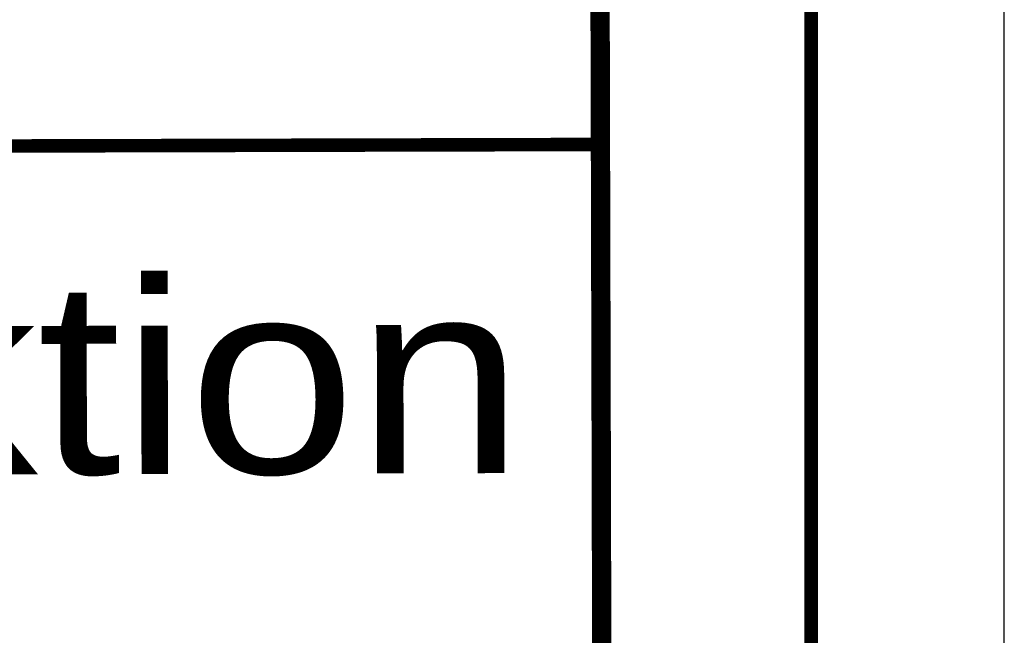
# Model space of a CAD drawing. Extents: x 0 to 1135, y 0 to 420.
# Tile 21 of 32: x 1110 to 1135, y 36 to 52. Entities that reach past the tile are written whole.
import ezdxf
from ezdxf.enums import TextEntityAlignment as Align

# ---------------------------------------------------------------- set-up
doc = ezdxf.new("R2010")
doc.units = 0
doc.header["$LTSCALE"] = 2
doc.header["$MEASUREMENT"] = 0
doc.linetypes.add('AUSGEZOGEN', pattern=[0])
doc.layers.add('LEGENDE', color=7, linetype='AUSGEZOGEN')
doc.layers.add('RAHMEN', color=250, linetype='AUSGEZOGEN')
doc.styles.add('UNIR-H', font='unir_h.shx', dxfattribs={"width": 0.8})

msp = doc.modelspace()

# ---------------------------------------------------------------- linework, layer by layer
at = {"layer": 'LEGENDE'}
for points, const_width in [([(1124.638, 10.577), (1124.457, 81.076)], 0.5), ([(1057.541, 48.154), (1124.541, 48.326)], 0.35)]:
    msp.add_lwpolyline(points, dxfattribs=dict(at, const_width=const_width))
at = {"layer": 'RAHMEN'}
msp.add_line((1135, 0), (1135, 420), dxfattribs=at)
at = {"layer": 'RAHMEN', "const_width": 0.35}
msp.add_lwpolyline([(25, 5), (1130, 5), (1130, 415), (25, 415), (25, 5)], dxfattribs=at)

# ---------------------------------------------------------------- texts
at = {"layer": 'LEGENDE', "style": 'UNIR-H', "width": 1.0947}
msp.add_text('Autobahndirektion', height=5, rotation=0.1472, dxfattribs=at).set_placement((1059.563, 39.66), (1122.563, 39.821), align=Align.FIT)

doc.saveas('drawing.dxf')
